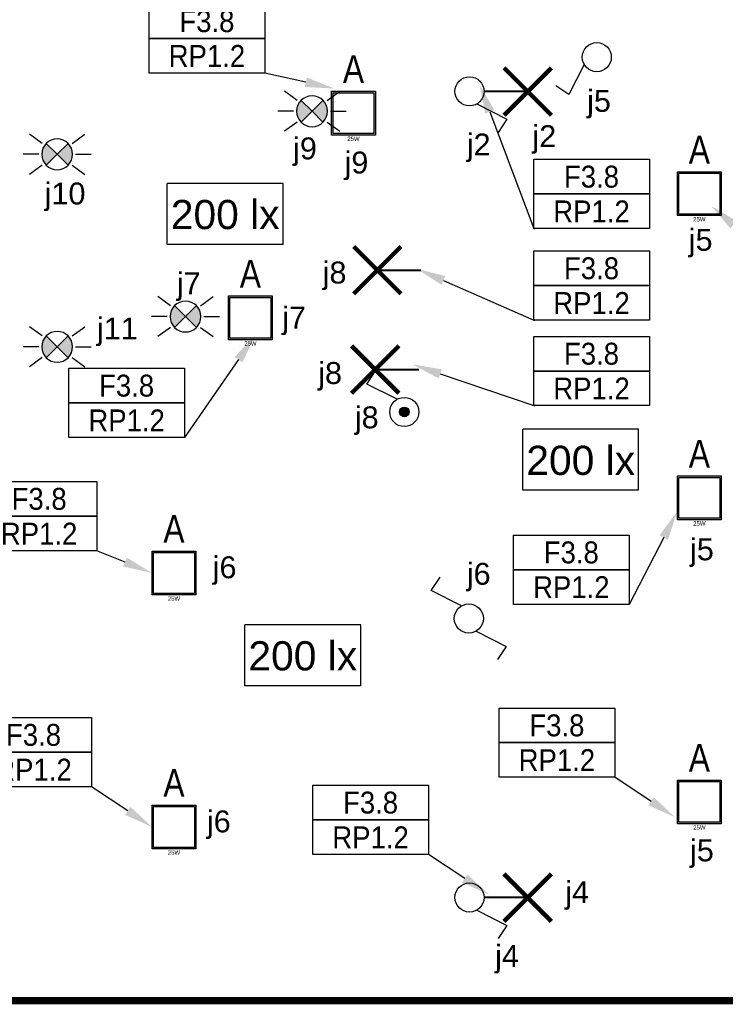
# Model space of a CAD drawing. Header units: millimetres. Extents: x 38270 to 48687, y 14738 to 20042.
# Tile 6 of 19: x 40186 to 40669, y 14738 to 15413. Entities that reach past the tile are written whole.
import ezdxf
from ezdxf import colors
from ezdxf.entities.mleader import LeaderData, LeaderLine
from ezdxf.enums import TextEntityAlignment as Align
from ezdxf.math import Vec2, Vec3

# ---------------------------------------------------------------- set-up
doc = ezdxf.new("R2010")
doc.units = ezdxf.units.MM
doc.linetypes.add('DASHED', pattern=[0.75, 0.5, -0.25])
for name, color, linetype in [('_IE_Adresy_Obwodów', 246, 'Continuous'), ('_IE_Czujki ruchu ośw', 170, 'Continuous'), ('_IE_Nateżenie oświetlenia AW', 94, 'Continuous'), ('_IE_Natężenia oświetlenia', 240, 'Continuous'), ('_IE_Oświetlenie podstawowe oprawy', 5, 'Continuous'), ('_IE_Strefy oddziaływania rozdzielnic elektrycznych', 240, 'Continuous'), ('_IE_Strefy sterowania ośw', 242, 'Continuous'), ('_IE_Strefy sterowania oświetleniem', 242, 'Continuous'), ('_IE_Łączniki_ośw_IP20', 5, 'Continuous'), ('_IE_Łączniki_ośw_IP44', 5, 'Continuous')]:
    doc.layers.add(name, color=color, linetype=linetype)
doc.layers.add('_IE_punkty oświetleniowe', color=170, linetype='Continuous', lineweight=40)
doc.styles.add('ARIAL', font='arial.ttf')
doc.styles.add('ML-LENA', font='ARIALN.TTF')
doc.styles.get("Standard").update_dxf_attribs({"font": 'ARIAL.TTF'})

# ---------------------------------------------------------------- blocks, each defined once
blk = doc.blocks.new('Natężenie oświetlenia')
at = {"layer": '_IE_Natężenia oświetlenia', "color": 7, "linetype": 'Continuous'}
for p in [(-39.69, -20.91), (39.69, 20.91)]:
    blk.add_line(p, (-39.69, 20.91), dxfattribs=at)
at = {"layer": '_IE_Natężenia oświetlenia', "color": 7}
for q in [(39.69, 20.91), (-39.69, -20.91)]:
    blk.add_line((39.69, -20.91), q, dxfattribs=at)
at = {"layer": '_IE_Nateżenie oświetlenia AW', "style": 'ARIAL', "flags": 12}
blk.add_attdef('LUX', text='', height=20, dxfattribs=at).set_placement((0, 0), align=Align.MIDDLE)
blk = doc.blocks.new('*U5022')
at = {"layer": '_IE_Łączniki_ośw_IP20', "color": 170, "ltscale": 3}
for p, q in [((1418.02, 1520.84), (1438.71, 1510.36)), ((1438.71, 1510.36), (1432.72, 1501.38))]:
    blk.add_line(p, q, dxfattribs=at)
blk.add_circle((1413.07, 1529.5), 9.98, dxfattribs=at)
at = {"layer": '_IE_Strefy sterowania ośw', "style": 'ARIAL', "flags": 12}
blk.add_attdef('STREFAOŚW', text='', height=17, dxfattribs=at).set_placement((1503.25, 1537.3), align=Align.MIDDLE)
blk = doc.blocks.new('*U5019')
at = {"layer": '_IE_Łączniki_ośw_IP20', "color": 170, "ltscale": 3}
for p, q in [((1404.4, 1524.55), (1393.93, 1503.86)), ((1393.93, 1503.86), (1384.94, 1509.84))]:
    blk.add_line(p, q, dxfattribs=at)
blk.add_circle((1413.07, 1529.5), 9.98, dxfattribs=at)
at = {"layer": '_IE_Strefy sterowania ośw', "style": 'ARIAL', "flags": 12}
blk.add_attdef('STREFAOŚW', text='', height=17, dxfattribs=at).set_placement((1503.25, 1537.3), align=Align.MIDDLE)
blk = doc.blocks.new('*U5029')
at = {"layer": '_IE_Łączniki_ośw_IP20', "color": 170, "ltscale": 3}
for p, q in [((1387.37, 1548.73), (1393.36, 1557.72)), ((1408.07, 1538.26), (1387.37, 1548.73)), ((1418.02, 1520.84), (1438.71, 1510.36)), ((1438.71, 1510.36), (1432.72, 1501.38))]:
    blk.add_line(p, q, dxfattribs=at)
blk.add_circle((1413.07, 1529.5), 9.98, dxfattribs=at)
at = {"layer": '_IE_Strefy sterowania ośw', "style": 'ARIAL', "flags": 12}
blk.add_attdef('STREFAOŚW', text='', height=17, dxfattribs=at).set_placement((1503.25, 1537.3), align=Align.MIDDLE)
blk = doc.blocks.new('*U5042')
at = {"layer": '_IE_punkty oświetleniowe', "ltscale": 2}
blk.add_line((0, 0), (29.89, 0), dxfattribs=at)
at = {"layer": '_IE_punkty oświetleniowe', "ltscale": 2, "const_width": 3}
for points in [[(16.25, -16.25), (-16.25, 16.25)], [(16.25, 16.25), (-16.25, -16.25)]]:
    blk.add_lwpolyline(points, dxfattribs=at)
blk = doc.blocks.new('*U5044')
at = {"layer": '_IE_Łączniki_ośw_IP44'}
h = blk.add_hatch(color=170, dxfattribs=at)
edge = h.paths.add_edge_path()
edge.add_arc((1413.07, 1529.5), 3.27, 90, 450)
at = {"layer": '_IE_Łączniki_ośw_IP20', "color": 170, "ltscale": 3}
for p, q in [((1387.42, 1548.64), (1393.41, 1557.63)), ((1408.12, 1538.17), (1387.42, 1548.64))]:
    blk.add_line(p, q, dxfattribs=at)
blk.add_circle((1413.07, 1529.5), 9.98, dxfattribs=at)
at = {"layer": '_IE_Łączniki_ośw_IP44', "color": 170}
blk.add_circle((1413.07, 1529.5), 3.27, dxfattribs=at)
at = {"layer": '_IE_Strefy sterowania ośw', "style": 'ARIAL', "flags": 12}
blk.add_attdef('STREFAOŚW', text='', height=17, dxfattribs=at).set_placement((1503.25, 1537.3), align=Align.MIDDLE)
blk = doc.blocks.new('Czujka ruchu sufitowa')
at = {"layer": '_IE_Czujki ruchu ośw'}
for points in [[(3278.03, 380.43), (3285.51, 372.96), (3278.03, 365.48, -0.414214)], [(3292.98, 380.43), (3285.51, 372.96), (3292.98, 365.48, 0.414214)]]:
    blk.add_hatch(color=170, dxfattribs=at).paths.add_polyline_path(points)
at = {"layer": '_IE_Czujki ruchu ośw', "color": 170}
for p, q in [((3275.28, 380.38), (3266.59, 386.7)), ((3295.73, 380.38), (3304.42, 386.7)), ((3285.51, 372.96), (3278.03, 380.43)), ((3285.51, 372.96), (3292.98, 380.43)), ((3272.87, 372.96), (3262.13, 372.96)), ((3278.03, 365.48), (3285.51, 372.96)), ((3292.98, 365.48), (3285.51, 372.96)), ((3298.14, 372.96), (3308.89, 372.96)), ((3275.28, 365.53), (3266.59, 359.21)), ((3295.73, 365.53), (3304.42, 359.21))]:
    blk.add_line(p, q, dxfattribs=at)
for start, end in [(90, 270), (270, 90)]:
    blk.add_arc((3285.51, 372.96), 10.57, start, end, dxfattribs=at)
blk = doc.blocks.new('F8R3B6Q8J0')
h = blk.add_hatch(color=0)
h.dxf.hatch_style = 1
h.paths.add_polyline_path([(-0.15, -0.15), (-0.15, 0.15), (0.15, 0.15), (0.15, -0.15)])
h.paths.add_polyline_path([(-0.14, -0.14), (-0.14, 0.14), (0.14, 0.14), (0.14, -0.14)], flags=16)
at = {"color": 0}
for p, q in [((-0.15, -0.15, 0.055), (-0.15, 0.15)), ((-0.15, 0.15), (0.15, 0.15, 0.055)), ((-0.14, -0.14), (-0.14, 0.14)), ((-0.14, 0.14), (0.14, 0.14)), ((0.14, 0.14), (0.14, -0.14)), ((0.15, 0.15, 0.055), (0.15, -0.15)), ((0.15, -0.15), (-0.15, -0.15, 0.055)), ((0.14, -0.14), (-0.14, -0.14))]:
    blk.add_line(p, q, dxfattribs=at)
at = {"color": 0, "style": 'ML-LENA'}
blk.add_attdef('SYMBOL', text='', height=0.19, dxfattribs=at).set_placement((0, 0.15, 244.664), align=Align.BOTTOM_CENTER)
blk.add_attdef('Atr3', text='', height=0.16, dxfattribs=at).set_placement((-0.175, 0, -3.3718), align=Align.MIDDLE_RIGHT)
blk.add_attdef('Atr1', text='', height=0.16, dxfattribs=at).set_placement((0.1742, 0, -3.3993), align=Align.MIDDLE_LEFT)
for tag, height, p in [('Atr2', 0.16, (0, -0.197, -3.3993)), ('MOC', 0.03, (0, -0.16))]:
    blk.add_attdef(tag, text='', height=height, dxfattribs=at).set_placement(p, align=Align.TOP_CENTER)
blk = doc.blocks.new('*U36773')
at = {"layer": '_IE_Adresy_Obwodów', "color": 7}
for points in [[(-792.5, 474.4), (0, 474.4), (0, 237.2), (-792.5, 237.2)], [(-792.5, 237.2), (0, 237.2), (0, 0), (-792.5, 0)]]:
    blk.add_lwpolyline(points, close=True, dxfattribs=at)
at = {"layer": '_IE_Adresy_Obwodów', "width": 0.9, "flags": 12}
for tag, p in [('ADRES', (-396.2, 355.8)), ('ROZDZ', (-396.2, 118.6))]:
    blk.add_attdef(tag, text='', height=150, dxfattribs=at).set_placement(p, align=Align.MIDDLE)
ml = blk.add_multileader_mtext('Standard')
ml.set_content(' ')
ml.set_leader_properties()
ml.build(insert=Vec2(0, 0))
ml.multileader.update_dxf_attribs({"arrow_head_size": 200})
ctx = ml.context
ctx.base_point, ctx.arrow_head_size, ctx.plane_origin = Vec3(-13.6, 0), 200, Vec3(553.5, 71.8)
ctx.text_align_type = 2
notes = []
notes.append((ctx, [(0, (1, 1, 0), (0, 0), (-1, 0), 8, [(0, [(416.1, -275.1), (0, 0)], 0, [])])]))
ctx.mtext.insert, ctx.mtext.alignment, ctx.mtext.flow_direction = Vec3(-10, 2), 3, 5
for ctx, leaders in notes:
    for number, flags, end, landing, length, lines in leaders:
        leader = LeaderData()
        leader.index, (leader.has_last_leader_line, leader.has_dogleg_vector, leader.attachment_direction) = number, flags
        leader.last_leader_point, leader.dogleg_vector, leader.dogleg_length = Vec3(end), Vec3(landing), length
        for number, points, colour, breaks in lines:
            line = LeaderLine()
            line.index, line.vertices, line.color, line.breaks = number, Vec3.list(points), colors.encode_raw_color(colour), breaks
            leader.lines.append(line)
        ctx.leaders.append(leader)
blk = doc.blocks.new('*U36775')
at = {"layer": '_IE_Adresy_Obwodów', "color": 7}
for points in [[(-792.5, 474.4), (0, 474.4), (0, 237.2), (-792.5, 237.2)], [(-792.5, 237.2), (0, 237.2), (0, 0), (-792.5, 0)]]:
    blk.add_lwpolyline(points, close=True, dxfattribs=at)
at = {"layer": '_IE_Adresy_Obwodów', "width": 0.9, "flags": 12}
for tag, p in [('ADRES', (-396.2, 355.8)), ('ROZDZ', (-396.2, 118.6))]:
    blk.add_attdef(tag, text='', height=150, dxfattribs=at).set_placement(p, align=Align.MIDDLE)
ml = blk.add_multileader_mtext('Standard')
ml.set_content(' ')
ml.set_leader_properties()
ml.build(insert=Vec2(0, 0))
ml.multileader.update_dxf_attribs({"arrow_head_size": 200})
ctx = ml.context
ctx.base_point, ctx.arrow_head_size, ctx.plane_origin = Vec3(-13.6, 0), 200, Vec3(553.5, 71.8)
ctx.text_align_type = 2
notes = []
notes.append((ctx, [(0, (1, 1, 0), (0, 0), (-1, 0), 8, [(0, [(416.1, -275.1), (0, 0)], 0, [])])]))
ctx.mtext.insert, ctx.mtext.alignment, ctx.mtext.flow_direction = Vec3(-10, 2), 3, 5
for ctx, leaders in notes:
    for number, flags, end, landing, length, lines in leaders:
        leader = LeaderData()
        leader.index, (leader.has_last_leader_line, leader.has_dogleg_vector, leader.attachment_direction) = number, flags
        leader.last_leader_point, leader.dogleg_vector, leader.dogleg_length = Vec3(end), Vec3(landing), length
        for number, points, colour, breaks in lines:
            line = LeaderLine()
            line.index, line.vertices, line.color, line.breaks = number, Vec3.list(points), colors.encode_raw_color(colour), breaks
            leader.lines.append(line)
        ctx.leaders.append(leader)
blk = doc.blocks.new('*U36777')
at = {"layer": '_IE_Adresy_Obwodów', "color": 7}
for points in [[(-792.5, 474.4), (0, 474.4), (0, 237.2), (-792.5, 237.2)], [(-792.5, 237.2), (0, 237.2), (0, 0), (-792.5, 0)]]:
    blk.add_lwpolyline(points, close=True, dxfattribs=at)
at = {"layer": '_IE_Adresy_Obwodów', "width": 0.9, "flags": 12}
for tag, p in [('ADRES', (-396.2, 355.8)), ('ROZDZ', (-396.2, 118.6))]:
    blk.add_attdef(tag, text='', height=150, dxfattribs=at).set_placement(p, align=Align.MIDDLE)
ml = blk.add_multileader_mtext('Standard')
ml.set_content(' ')
ml.set_leader_properties()
ml.build(insert=Vec2(0, 0))
ml.multileader.update_dxf_attribs({"arrow_head_size": 200})
ctx = ml.context
ctx.base_point, ctx.arrow_head_size, ctx.plane_origin = Vec3(-13.6, 0), 200, Vec3(553.5, 71.8)
ctx.text_align_type = 2
notes = []
notes.append((ctx, [(0, (1, 1, 0), (0, 0), (-1, 0), 8, [(0, [(329, 634.8), (0, 0)], 0, [])])]))
ctx.mtext.insert, ctx.mtext.alignment, ctx.mtext.flow_direction = Vec3(-10, 2), 3, 5
for ctx, leaders in notes:
    for number, flags, end, landing, length, lines in leaders:
        leader = LeaderData()
        leader.index, (leader.has_last_leader_line, leader.has_dogleg_vector, leader.attachment_direction) = number, flags
        leader.last_leader_point, leader.dogleg_vector, leader.dogleg_length = Vec3(end), Vec3(landing), length
        for number, points, colour, breaks in lines:
            line = LeaderLine()
            line.index, line.vertices, line.color, line.breaks = number, Vec3.list(points), colors.encode_raw_color(colour), breaks
            leader.lines.append(line)
        ctx.leaders.append(leader)
blk = doc.blocks.new('*U36779')
at = {"layer": '_IE_Adresy_Obwodów', "color": 7}
for points in [[(-792.5, 474.4), (0, 474.4), (0, 237.2), (-792.5, 237.2)], [(-792.5, 237.2), (0, 237.2), (0, 0), (-792.5, 0)]]:
    blk.add_lwpolyline(points, close=True, dxfattribs=at)
at = {"layer": '_IE_Adresy_Obwodów', "width": 0.9, "flags": 12}
for tag, p in [('ADRES', (-396.2, 355.8)), ('ROZDZ', (-396.2, 118.6))]:
    blk.add_attdef(tag, text='', height=150, dxfattribs=at).set_placement(p, align=Align.MIDDLE)
ml = blk.add_multileader_mtext('Standard')
ml.set_content(' ')
ml.set_leader_properties()
ml.build(insert=Vec2(0, 0))
ml.multileader.update_dxf_attribs({"arrow_head_size": 200})
ctx = ml.context
ctx.base_point, ctx.arrow_head_size, ctx.plane_origin = Vec3(-784.5, 0), 200, Vec3(-1345.9, 71.8)
notes = []
notes.append((ctx, [(0, (1, 1, 0), (-792.5, 0), (1, 0), 8, [(0, [(-1163.7, 987.4), (-792.5, 0)], 0, [])])]))
ctx.mtext.insert, ctx.mtext.flow_direction = Vec3(-782.5, 2), 5
for ctx, leaders in notes:
    for number, flags, end, landing, length, lines in leaders:
        leader = LeaderData()
        leader.index, (leader.has_last_leader_line, leader.has_dogleg_vector, leader.attachment_direction) = number, flags
        leader.last_leader_point, leader.dogleg_vector, leader.dogleg_length = Vec3(end), Vec3(landing), length
        for number, points, colour, breaks in lines:
            line = LeaderLine()
            line.index, line.vertices, line.color, line.breaks = number, Vec3.list(points), colors.encode_raw_color(colour), breaks
            leader.lines.append(line)
        ctx.leaders.append(leader)
blk = doc.blocks.new('*U36781')
at = {"layer": '_IE_Adresy_Obwodów', "color": 7}
for points in [[(-792.5, 474.4), (0, 474.4), (0, 237.2), (-792.5, 237.2)], [(-792.5, 237.2), (0, 237.2), (0, 0), (-792.5, 0)]]:
    blk.add_lwpolyline(points, close=True, dxfattribs=at)
at = {"layer": '_IE_Adresy_Obwodów', "width": 0.9, "flags": 12}
for tag, p in [('ADRES', (-396.2, 355.8)), ('ROZDZ', (-396.2, 118.6))]:
    blk.add_attdef(tag, text='', height=150, dxfattribs=at).set_placement(p, align=Align.MIDDLE)
ml = blk.add_multileader_mtext('Standard')
ml.set_content(' ')
ml.set_leader_properties()
ml.build(insert=Vec2(0, 0))
ml.multileader.update_dxf_attribs({"arrow_head_size": 200})
ctx = ml.context
ctx.base_point, ctx.arrow_head_size, ctx.plane_origin = Vec3(-784.5, 0), 200, Vec3(-1345.9, 71.8)
notes = []
notes.append((ctx, [(0, (1, 1, 0), (-792.5, 0), (1, 0), 8, [(0, [(-1406.1, 514.9), (-792.5, 0)], 0, [])])]))
ctx.mtext.insert, ctx.mtext.flow_direction = Vec3(-782.5, 2), 5
for ctx, leaders in notes:
    for number, flags, end, landing, length, lines in leaders:
        leader = LeaderData()
        leader.index, (leader.has_last_leader_line, leader.has_dogleg_vector, leader.attachment_direction) = number, flags
        leader.last_leader_point, leader.dogleg_vector, leader.dogleg_length = Vec3(end), Vec3(landing), length
        for number, points, colour, breaks in lines:
            line = LeaderLine()
            line.index, line.vertices, line.color, line.breaks = number, Vec3.list(points), colors.encode_raw_color(colour), breaks
            leader.lines.append(line)
        ctx.leaders.append(leader)
blk = doc.blocks.new('*U36786')
at = {"layer": '_IE_Adresy_Obwodów', "color": 7}
for points in [[(-792.5, 474.4), (0, 474.4), (0, 237.2), (-792.5, 237.2)], [(-792.5, 237.2), (0, 237.2), (0, 0), (-792.5, 0)]]:
    blk.add_lwpolyline(points, close=True, dxfattribs=at)
at = {"layer": '_IE_Adresy_Obwodów', "width": 0.9, "flags": 12}
for tag, p in [('ADRES', (-396.2, 355.8)), ('ROZDZ', (-396.2, 118.6))]:
    blk.add_attdef(tag, text='', height=150, dxfattribs=at).set_placement(p, align=Align.MIDDLE)
ml = blk.add_multileader_mtext('Standard')
ml.set_content(' ')
ml.set_leader_properties()
ml.build(insert=Vec2(0, 0))
ml.multileader.update_dxf_attribs({"arrow_head_size": 200})
ctx = ml.context
ctx.base_point, ctx.arrow_head_size, ctx.plane_origin = Vec3(-13.6, 0), 200, Vec3(553.5, 71.8)
ctx.text_align_type = 2
notes = []
notes.append((ctx, [(0, (1, 1, 0), (0, 0), (-1, 0), 8, [(0, [(416.1, -275.1), (0, 0)], 0, [])])]))
ctx.mtext.insert, ctx.mtext.alignment, ctx.mtext.flow_direction = Vec3(-10, 2), 3, 5
for ctx, leaders in notes:
    for number, flags, end, landing, length, lines in leaders:
        leader = LeaderData()
        leader.index, (leader.has_last_leader_line, leader.has_dogleg_vector, leader.attachment_direction) = number, flags
        leader.last_leader_point, leader.dogleg_vector, leader.dogleg_length = Vec3(end), Vec3(landing), length
        for number, points, colour, breaks in lines:
            line = LeaderLine()
            line.index, line.vertices, line.color, line.breaks = number, Vec3.list(points), colors.encode_raw_color(colour), breaks
            leader.lines.append(line)
        ctx.leaders.append(leader)
blk = doc.blocks.new('*U36788')
at = {"layer": '_IE_Adresy_Obwodów', "color": 7}
for points in [[(-792.5, 474.4), (0, 474.4), (0, 237.2), (-792.5, 237.2)], [(-792.5, 237.2), (0, 237.2), (0, 0), (-792.5, 0)]]:
    blk.add_lwpolyline(points, close=True, dxfattribs=at)
at = {"layer": '_IE_Adresy_Obwodów', "width": 0.9, "flags": 12}
for tag, p in [('ADRES', (-396.2, 355.8)), ('ROZDZ', (-396.2, 118.6))]:
    blk.add_attdef(tag, text='', height=150, dxfattribs=at).set_placement(p, align=Align.MIDDLE)
ml = blk.add_multileader_mtext('Standard')
ml.set_content(' ')
ml.set_leader_properties()
ml.build(insert=Vec2(0, 0))
ml.multileader.update_dxf_attribs({"arrow_head_size": 200})
ctx = ml.context
ctx.base_point, ctx.arrow_head_size, ctx.plane_origin = Vec3(-13.6, 0), 200, Vec3(553.5, 71.8)
ctx.text_align_type = 2
notes = []
notes.append((ctx, [(0, (1, 1, 0), (0, 0), (-1, 0), 8, [(0, [(377.8, -152), (0, 0)], 0, [])])]))
ctx.mtext.insert, ctx.mtext.alignment, ctx.mtext.flow_direction = Vec3(-10, 2), 3, 5
for ctx, leaders in notes:
    for number, flags, end, landing, length, lines in leaders:
        leader = LeaderData()
        leader.index, (leader.has_last_leader_line, leader.has_dogleg_vector, leader.attachment_direction) = number, flags
        leader.last_leader_point, leader.dogleg_vector, leader.dogleg_length = Vec3(end), Vec3(landing), length
        for number, points, colour, breaks in lines:
            line = LeaderLine()
            line.index, line.vertices, line.color, line.breaks = number, Vec3.list(points), colors.encode_raw_color(colour), breaks
            leader.lines.append(line)
        ctx.leaders.append(leader)
blk = doc.blocks.new('*U36790')
at = {"layer": '_IE_Adresy_Obwodów', "color": 7}
for points in [[(-792.5, 474.4), (0, 474.4), (0, 237.2), (-792.5, 237.2)], [(-792.5, 237.2), (0, 237.2), (0, 0), (-792.5, 0)]]:
    blk.add_lwpolyline(points, close=True, dxfattribs=at)
at = {"layer": '_IE_Adresy_Obwodów', "width": 0.9, "flags": 12}
for tag, p in [('ADRES', (-396.2, 355.8)), ('ROZDZ', (-396.2, 118.6))]:
    blk.add_attdef(tag, text='', height=150, dxfattribs=at).set_placement(p, align=Align.MIDDLE)
ml = blk.add_multileader_mtext('Standard')
ml.set_content(' ')
ml.set_leader_properties()
ml.build(insert=Vec2(0, 0))
ml.multileader.update_dxf_attribs({"arrow_head_size": 200})
ctx = ml.context
ctx.base_point, ctx.arrow_head_size, ctx.plane_origin = Vec3(-13.6, 0), 200, Vec3(553.5, 71.8)
ctx.text_align_type = 2
notes = []
notes.append((ctx, [(0, (1, 1, 0), (0, 0), (-1, 0), 8, [(0, [(484.1, 698.2), (0, 0)], 0, [])])]))
ctx.mtext.insert, ctx.mtext.alignment, ctx.mtext.flow_direction = Vec3(-10, 2), 3, 5
for ctx, leaders in notes:
    for number, flags, end, landing, length, lines in leaders:
        leader = LeaderData()
        leader.index, (leader.has_last_leader_line, leader.has_dogleg_vector, leader.attachment_direction) = number, flags
        leader.last_leader_point, leader.dogleg_vector, leader.dogleg_length = Vec3(end), Vec3(landing), length
        for number, points, colour, breaks in lines:
            line = LeaderLine()
            line.index, line.vertices, line.color, line.breaks = number, Vec3.list(points), colors.encode_raw_color(colour), breaks
            leader.lines.append(line)
        ctx.leaders.append(leader)
blk = doc.blocks.new('*U36793')
at = {"layer": '_IE_Adresy_Obwodów', "color": 7}
for points in [[(-792.5, 474.4), (0, 474.4), (0, 237.2), (-792.5, 237.2)], [(-792.5, 237.2), (0, 237.2), (0, 0), (-792.5, 0)]]:
    blk.add_lwpolyline(points, close=True, dxfattribs=at)
at = {"layer": '_IE_Adresy_Obwodów', "width": 0.9, "flags": 12}
for tag, p in [('ADRES', (-396.2, 355.8)), ('ROZDZ', (-396.2, 118.6))]:
    blk.add_attdef(tag, text='', height=150, dxfattribs=at).set_placement(p, align=Align.MIDDLE)
ml = blk.add_multileader_mtext('Standard')
ml.set_content(' ')
ml.set_leader_properties()
ml.build(insert=Vec2(0, 0))
ml.multileader.update_dxf_attribs({"arrow_head_size": 200})
ctx = ml.context
ctx.base_point, ctx.arrow_head_size, ctx.plane_origin = Vec3(-13.6, 0), 200, Vec3(553.5, 71.8)
ctx.text_align_type = 2
notes = []
notes.append((ctx, [(0, (1, 1, 0), (0, 0), (-1, 0), 8, [(0, [(477.1, -105.8), (0, 0)], 0, [])])]))
ctx.mtext.insert, ctx.mtext.alignment, ctx.mtext.flow_direction = Vec3(-10, 2), 3, 5
for ctx, leaders in notes:
    for number, flags, end, landing, length, lines in leaders:
        leader = LeaderData()
        leader.index, (leader.has_last_leader_line, leader.has_dogleg_vector, leader.attachment_direction) = number, flags
        leader.last_leader_point, leader.dogleg_vector, leader.dogleg_length = Vec3(end), Vec3(landing), length
        for number, points, colour, breaks in lines:
            line = LeaderLine()
            line.index, line.vertices, line.color, line.breaks = number, Vec3.list(points), colors.encode_raw_color(colour), breaks
            leader.lines.append(line)
        ctx.leaders.append(leader)
blk = doc.blocks.new('*U36795')
at = {"layer": '_IE_Adresy_Obwodów', "color": 7}
for points in [[(-792.5, 474.4), (0, 474.4), (0, 237.2), (-792.5, 237.2)], [(-792.5, 237.2), (0, 237.2), (0, 0), (-792.5, 0)]]:
    blk.add_lwpolyline(points, close=True, dxfattribs=at)
at = {"layer": '_IE_Adresy_Obwodów', "width": 0.9, "flags": 12}
for tag, p in [('ADRES', (-396.2, 355.8)), ('ROZDZ', (-396.2, 118.6))]:
    blk.add_attdef(tag, text='', height=150, dxfattribs=at).set_placement(p, align=Align.MIDDLE)
ml = blk.add_multileader_mtext('Standard')
ml.set_content(' ')
ml.set_leader_properties()
ml.build(insert=Vec2(0, 0))
ml.multileader.update_dxf_attribs({"arrow_head_size": 200})
ctx = ml.context
ctx.base_point, ctx.arrow_head_size, ctx.plane_origin = Vec3(-784.5, 0), 200, Vec3(-1345.9, 71.8)
notes = []
notes.append((ctx, [(0, (1, 1, 0), (-792.5, 0), (1, 0), 8, [(0, [(-1594, 352.7), (-792.5, 0)], 0, [])])]))
ctx.mtext.insert, ctx.mtext.flow_direction = Vec3(-782.5, 2), 5
for ctx, leaders in notes:
    for number, flags, end, landing, length, lines in leaders:
        leader = LeaderData()
        leader.index, (leader.has_last_leader_line, leader.has_dogleg_vector, leader.attachment_direction) = number, flags
        leader.last_leader_point, leader.dogleg_vector, leader.dogleg_length = Vec3(end), Vec3(landing), length
        for number, points, colour, breaks in lines:
            line = LeaderLine()
            line.index, line.vertices, line.color, line.breaks = number, Vec3.list(points), colors.encode_raw_color(colour), breaks
            leader.lines.append(line)
        ctx.leaders.append(leader)
blk = doc.blocks.new('*U36797')
at = {"layer": '_IE_Adresy_Obwodów', "color": 7}
for points in [[(-792.5, 474.4), (0, 474.4), (0, 237.2), (-792.5, 237.2)], [(-792.5, 237.2), (0, 237.2), (0, 0), (-792.5, 0)]]:
    blk.add_lwpolyline(points, close=True, dxfattribs=at)
at = {"layer": '_IE_Adresy_Obwodów', "width": 0.9, "flags": 12}
for tag, p in [('ADRES', (-396.2, 355.8)), ('ROZDZ', (-396.2, 118.6))]:
    blk.add_attdef(tag, text='', height=150, dxfattribs=at).set_placement(p, align=Align.MIDDLE)
ml = blk.add_multileader_mtext('Standard')
ml.set_content(' ')
ml.set_leader_properties()
ml.build(insert=Vec2(0, 0))
ml.multileader.update_dxf_attribs({"arrow_head_size": 200})
ctx = ml.context
ctx.base_point, ctx.arrow_head_size, ctx.plane_origin = Vec3(-784.5, 0), 200, Vec3(-1345.9, 71.8)
notes = []
notes.append((ctx, [(0, (1, 1, 0), (-792.5, 0), (1, 0), 8, [(0, [(-1622.2, 282.1), (-792.5, 0)], 0, [])])]))
ctx.mtext.insert, ctx.mtext.flow_direction = Vec3(-782.5, 2), 5
for ctx, leaders in notes:
    for number, flags, end, landing, length, lines in leaders:
        leader = LeaderData()
        leader.index, (leader.has_last_leader_line, leader.has_dogleg_vector, leader.attachment_direction) = number, flags
        leader.last_leader_point, leader.dogleg_vector, leader.dogleg_length = Vec3(end), Vec3(landing), length
        for number, points, colour, breaks in lines:
            line = LeaderLine()
            line.index, line.vertices, line.color, line.breaks = number, Vec3.list(points), colors.encode_raw_color(colour), breaks
            leader.lines.append(line)
        ctx.leaders.append(leader)

msp = doc.modelspace()

# ---------------------------------------------------------------- linework, layer by layer
at = {"layer": '_IE_Strefy oddziaływania rozdzielnic elektrycznych', "linetype": 'DASHED', "ltscale": 10, "const_width": 5}
msp.add_lwpolyline([(38272.3, 16263.81), (44122.3, 16263.81), (44122.3, 14740.81), (38272.3, 14740.81)], close=True, dxfattribs=at)

# ---------------------------------------------------------------- block references
at = {"layer": '_IE_Adresy_Obwodów', "xscale": 0.1, "yscale": 0.1, "zscale": 0.1}
for name, p in [('*U36793', (40353.49, 15376.27)), ('*U36779', (40617.02, 15269.77)), ('*U36781', (40799.94, 15233.8)), ('*U36795', (40617.02, 15207)), ('*U36790', (40298.48, 15126.59)), ('*U36797', (40617.02, 15148.46)), ('*U36788', (40238.53, 15049.01)), ('*U36777', (40603.17, 15012.33)), ('*U36775', (40593.29, 14893.84)), ('*U36786', (40234.69, 14887.32, 252.75)), ('*U36773', (40465.63, 14840.94))]:
    msp.add_blockref(name, p, dxfattribs=at).add_auto_attribs({'ADRES': 'F3.8', 'ROZDZ': 'RP1.2'})
at = {"layer": '_IE_Czujki ruchu ośw'}
for p in [(37100.43, 14977.19), (36925.76, 14947.69), (37013.68, 14836.52), (36925.76, 14815.8)]:
    msp.add_blockref('Czujka ruchu sufitowa', p, dxfattribs=at)
at = {"layer": '_IE_Natężenia oświetlenia'}
ref = msp.add_blockref('Natężenie oświetlenia', (40326.41, 15279.78), dxfattribs=at)
ref.add_attrib('LUX', '200 lx', dxfattribs={"height": 20, "style": 'ARIAL'}).set_placement((40326.41, 15279.78), align=Align.MIDDLE)
ref = msp.add_blockref('Natężenie oświetlenia', (40570, 15111.37), dxfattribs=at)
ref.add_attrib('LUX', '200 lx', dxfattribs={"height": 20, "style": 'ARIAL'}).set_placement((40570, 15111.37), align=Align.MIDDLE)
ref = msp.add_blockref('Natężenie oświetlenia', (40379.57, 14977.44), dxfattribs=at)
ref.add_attrib('LUX', '200 lx', dxfattribs={"height": 20, "style": 'ARIAL'}).set_placement((40379.57, 14977.44), align=Align.MIDDLE)
at = {"layer": '_IE_Oświetlenie podstawowe oprawy', "xscale": 100, "yscale": 100, "zscale": 100}
for p in [(40414.3, 15348.81, 250), (40651.3, 15293.64, 250), (40343.66, 15208.62, 250), (40651.3, 15085.31, 250), (40291.3, 15033.81, 250), (40651.3, 14876.98, 250), (40291.3, 14859.81, 250)]:
    msp.add_blockref('F8R3B6Q8J0', p, dxfattribs=at).add_auto_attribs({'SYMBOL': 'A', 'MOC': '25W'})
at = {"layer": '_IE_punkty oświetleniowe', "rotation": 180}
for p in [(40533.7, 15363.64), (40533.7, 14811.38)]:
    msp.add_blockref('*U5042', p, dxfattribs=at)
at = {"layer": '_IE_punkty oświetleniowe'}
for p in [(40430.64, 15241.27), (40429.23, 15173.15)]:
    msp.add_blockref('*U5042', p, dxfattribs=at)
at = {"layer": '_IE_Łączniki_ośw_IP20'}
for name, p in [('*U5019', (39167.93, 13857.73)), ('*U5022', (39080.77, 13834.27)), ('*U5029', (39080.25, 13473.12)), ('*U5022', (39080.77, 13282.01))]:
    msp.add_blockref(name, p, dxfattribs=at)
at = {"layer": '_IE_Łączniki_ośw_IP44'}
msp.add_blockref('*U5044', (39036.07, 13614.63), dxfattribs=at)

# ---------------------------------------------------------------- texts
at = {"layer": '_IE_Strefy sterowania oświetleniem', "char_height": 15, "attachment_point": 1, "style": 'ARIAL'}
for s, insert in [('j5', (40574.38, 15364.75)), ('j2', (40536.91, 15340.57)), ('j9', (40372.93, 15332.19)), ('j2', (40491.95, 15334.84)), ('j9', (40408.19, 15322.5)), ('j10', (40202.7, 15301.26)), ('j5', (40644.03, 15269.54)), ('j8', (40393.2, 15247.12)), ('j7', (40293.24, 15239.71)), ('j7', (40365.43, 15216.26)), ('j11', (40238.48, 15208.77)), ('j8', (40390.12, 15178.29)), ('j8', (40415.24, 15147.93)), ('j5', (40644.91, 15057.51)), ('j6', (40317.83, 15045.22)), ('j6', (40491.95, 15040.76)), ('j6', (40313.86, 14871.1)), ('j5', (40644.91, 14851.27)), ('j4', (40559.39, 14822.61)), ('j4', (40511.34, 14778.97))]:
    msp.add_mtext_dynamic_manual_height_columns(s, width=145.0252, gutter_width=12.5, heights=[0], dxfattribs=dict(at, insert=insert))

doc.saveas('drawing.dxf')
